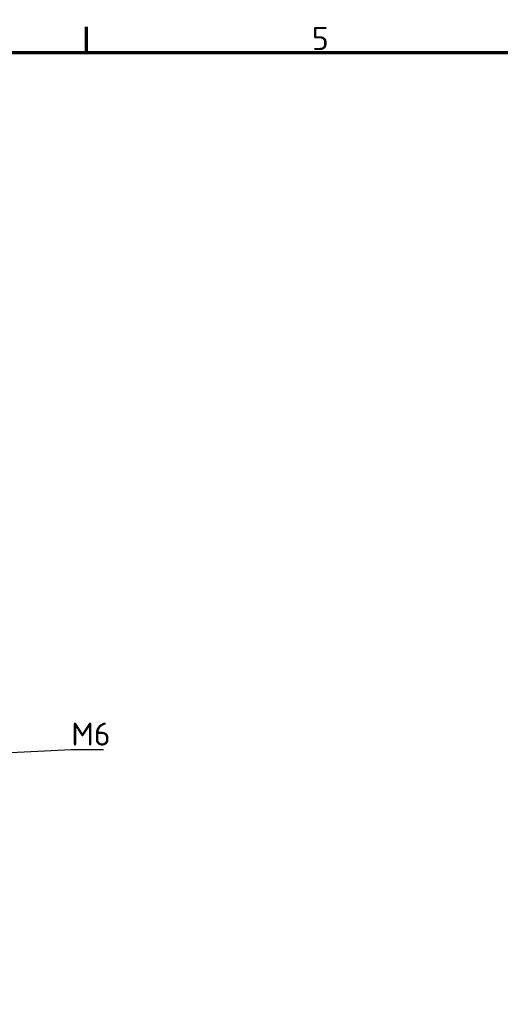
# Model space of a CAD drawing. Header units: millimetres. Extents: x 0 to 5104, y -184 to 1188.
# Tile 102 of 221: x 961 to 1106, y 860 to 1158. Entities that reach past the tile are written whole.
import ezdxf

# ---------------------------------------------------------------- set-up
doc = ezdxf.new("R2010")
doc.units = ezdxf.units.MM
doc.header["$LTSCALE"] = 2
doc.layers.get('0').update_dxf_attribs({"lineweight": 25})
doc.layers.add('Rahmen (ISO)', color=7, linetype='Continuous', lineweight=70)
doc.layers.add('Symbol (ISO)', color=7, linetype='Continuous', lineweight=25)
doc.styles.add('Notiztext (DIN)', font='isocpeur.ttf')
doc.dimstyles.new('Standard - Methode 2a (DIN)$7', dxfattribs={"dimscale": 2, "dimtxt": 3.5, "dimasz": 2.5, "dimexe": 3.175, "dimexo": 0.8, "dimgap": 0.8, "dimtad": 1, "dimtih": 1, "dimtoh": 1, "dimrnd": 1e-08, "dimtxsty": 'Notiztext (DIN)', "dimcen": 0.09, "dimdle": 10, "dimclrd": 256, "dimclre": 256, "dimclrt": 256, "dimazin": 2, "dimtfac": 1, "dimtmove": 0, "dimatfit": 3, "dimfxl": 1, "dimtolj": 1, "dimlwd": -1, "dimlwe": -1, "dimarcsym": 0})

# ---------------------------------------------------------------- blocks, each defined once
blk = doc.blocks.new('Ränder Vorgaberahmen')
at = {"layer": 'Rahmen (ISO)'}
blk.add_line((490.58, 574), (490.58, 577.9), dxfattribs=at)
at = {"layer": 'Rahmen (ISO)', "flags": 128}
blk.add_lwpolyline([(20, 20), (20, 574), (821, 574), (821, 20), (20, 20)], dxfattribs=at)
at = {"layer": 'Rahmen (ISO)', "insert": (524.7, 574.4), "char_height": 3.5, "attachment_point": 7, "style": 'Notiztext (DIN)'}
blk.add_mtext('5', dxfattribs=at)

msp = doc.modelspace()

# ---------------------------------------------------------------- block references
at = {"xscale": 2, "yscale": 2, "zscale": 2}
msp.add_blockref('Ränder Vorgaberahmen', (0, 0), dxfattribs=at)

# ---------------------------------------------------------------- texts
at = {"layer": 'Symbol (ISO)', "insert": (976.523, 937.953), "char_height": 7, "width": 11.1948, "attachment_point": 7, "style": 'Notiztext (DIN)'}
msp.add_mtext('\\fISOCPEUR|b0|i0;M6', dxfattribs=at)

# ---------------------------------------------------------------- leaders
at = {"layer": 'Symbol (ISO)', "annotation_type": 0, "has_hookline": 1, "hookline_direction": 0, "text_width": 9.8}
msp.add_leader([(927.239, 934.373), (976.523, 936.786)], dimstyle='Standard - Methode 2a (DIN)$7', override={"dimgap": 0, "dimtad": 1}, dxfattribs=at)

doc.saveas('drawing.dxf')
